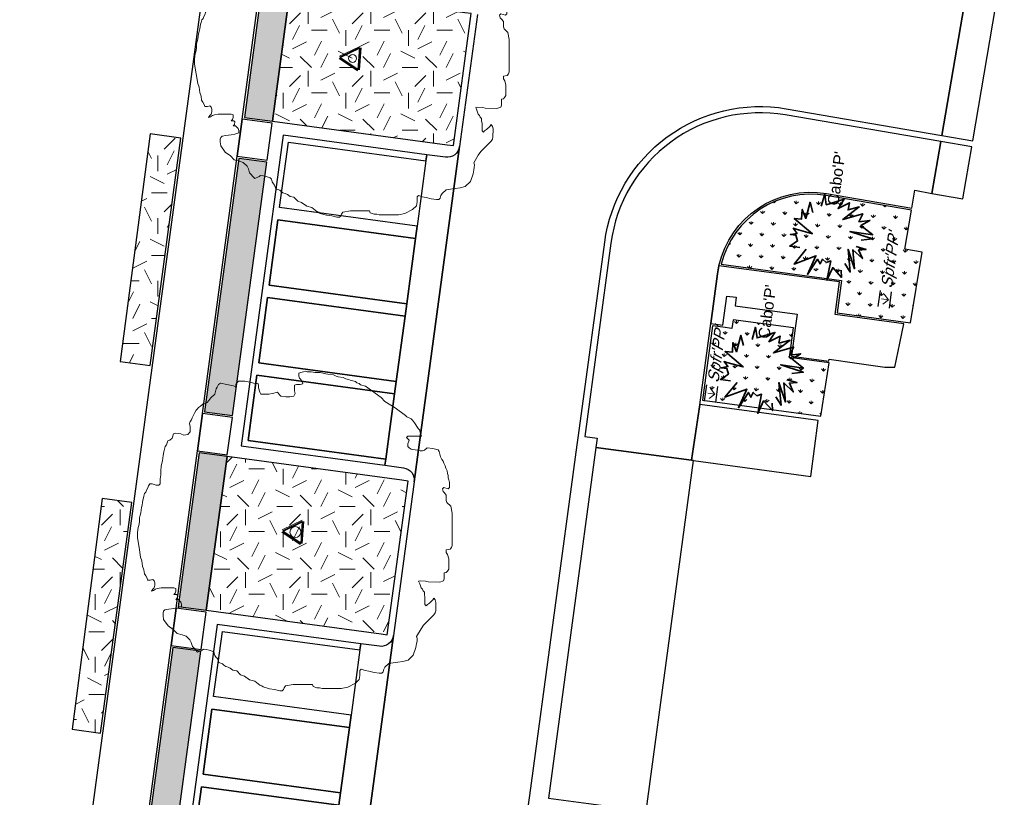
# Model space of a CAD drawing. Extents: x 131293 to 132236, y 397713 to 398701.
# Tile 12 of 63: x 131456 to 131487, y 397837 to 397862. Entities that reach past the tile are written whole.
import ezdxf
from ezdxf.enums import TextEntityAlignment as Align

# ---------------------------------------------------------------- set-up
doc = ezdxf.new("R2010")
doc.units = 0
for name, color, linetype, lineweight in [('B-boom @ 0.2', 7, 'Continuous', 18), ('N-GR-boombescherming @ 0.2', 2, 'Continuous', 25), ('N-GR-plantsoentekst @ 0.2', 190, 'Continuous', 25), ('N-GR-solitaire heester @ 0.2', 3, 'Continuous', 35), ('N-GR-solitaire heester soort', 3, 'Continuous', 35)]:
    doc.layers.add(name, color=color, linetype=linetype, lineweight=lineweight)
for name, color, linetype, lineweight, true_color in [('N-GR-arcering haagplantsoen', 7, 'Continuous', 5, 0x88bc76), ('N-GR-open arcering gras', 7, 'Continuous', 5, 0x88bc76), ('N-GR-open arcering sierplantsoen', 7, 'Continuous', 5, 0x54ab6a)]:
    doc.layers.add(name, color=color, linetype=linetype, lineweight=lineweight, true_color=true_color)
doc.layers.add('X-AL-contourlijnen', color=30, linetype='Continuous', plot=False)
doc.styles.add('CS Annotative', font='arial.ttf')
pattern_1 = [(0, (1e-11, 0), (2, 2), [0.5, -1.5]), (0, (1.1, 1.2), (2, 2), [0.5, -1.5]), (90, (0.2, 0.7), (-2, 2), [0.5, -1.5]), (90, (1, 1.4), (-2, 2), [0.5, -1.5]), (45, (0.4, 1.4), (0, 2), [0.5, -2.328427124]), (135, (1.1, 0), (-2, 0), [0.5, -2.328427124]), (26.5650512, (0.5, 0.6), (2, 8e-10), [0.5, -3.972135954]), (26.5650512, (1.4, 1.6), (2, 8e-10), [0.5, -3.972135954]), (63.43494882, (1.4, 0), (1e-10, 2), [0.5, -3.972135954]), (63.43494882, (0.5, 0.9), (1e-10, 2), [0.5, -3.972135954]), (63.43494882, (1.2, 0.4), (1e-10, 2), [0.5, -3.972135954]), (116.5650512, (1e-11, 1.1), (-8e-10, 2), [0.5, -3.972135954]), (153.43494882, (0.4, 0.3), (-2, 1e-10), [0.5, -3.972135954])]
pattern_2 = [(0, (0, 0), (2, 2), [0.5, -1.5]), (0, (1.1, 1.2), (2, 2), [0.5, -1.5]), (90, (0.2, 0.7), (-2, 2), [0.5, -1.5]), (90, (1, 1.4), (-2, 2), [0.5, -1.5]), (45, (0.4, 1.4), (0, 2), [0.5, -2.328427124]), (135, (1.1, 0), (-2, 0), [0.5, -2.328427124]), (26.5650512, (0.5, 0.6), (2, 8e-10), [0.5, -3.972135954]), (26.5650512, (1.4, 1.6), (2, 8e-10), [0.5, -3.972135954]), (63.43494882, (1.4, 0), (1e-10, 2), [0.5, -3.972135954]), (63.43494882, (0.5, 0.9), (1e-10, 2), [0.5, -3.972135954]), (63.43494882, (1.2, 0.4), (1e-10, 2), [0.5, -3.972135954]), (116.5650512, (0, 1.1), (-8e-10, 2), [0.5, -3.972135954]), (153.43494882, (0.4, 0.3), (-2, 1e-10), [0.5, -3.972135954])]
pattern_3 = [(87.93, (0, 0), (-0.340552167, 0.3660931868), [0.09375, -0.6133567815]), (42.93, (0, 0), (-0.3405521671, 0.3660931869), [0.09375, -0.40625]), (132.93, (0, 0), (-0.3660931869, -0.3405521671), [0.09375, -0.40625])]

# ---------------------------------------------------------------- blocks, each defined once
blk = doc.blocks.new('*U56')
blk.add_lwpolyline([(-21.81, 7.49), (-22.22, 7.5), (-22.84, 7.7), (-23.25, 7.7), (-23.45, 7.39), (-23.55, 7.09), (-23.76, 6.68), (-23.86, 6.37), (-24.07, 6.17), (-24.17, 5.76), (-24.27, 5.45), (-24.33, 5.09), (-24.38, 4.73), (-24.48, 4.32), (-24.58, 3.91), (-24.69, 3.09), (-24.79, 2.68), (-24.89, 2.27), (-24.9, 1.66), (-25, 1.04), (-25.1, 0.74), (-25.21, -0.08), (-25.21, -0.9), (-24.95, -2.44), (-24.7, -3.98), (-24.5, -4.59), (-24.45, -5), (-24.4, -5.41), (-24.19, -6.03), (-24.09, -6.64), (-23.89, -6.95), (-23.68, -7.36), (-23.58, -7.67), (-23.17, -7.67), (-22.76, -7.57), (-22.56, -7.77), (-22.45, -8.08), (-22.46, -8.49), (-22.56, -8.9), (-22.76, -9.1), (-22.97, -9.41), (-22.66, -9.31), (-22.35, -9.1), (-22.05, -9), (-21.43, -8.9), (-20.51, -8.9), (-20, -8.9), (-19.38, -8.9), (-19.07, -9.01), (-19.08, -9.42), (-19.18, -9.72), (-19.38, -9.93), (-18.97, -9.93), (-18.77, -10.13), (-18.87, -10.54), (-19.08, -10.75), (-18.67, -10.75), (-18.26, -11.16), (-18.16, -11.47), (-18.16, -11.88), (-18.77, -12.08), (-19.39, -12.18), (-20.21, -12.28), (-20.82, -12.39), (-21.03, -12.59), (-21.13, -12.9), (-21.13, -13.31), (-21.03, -13.92), (-20.32, -14.95), (-19.5, -15.56), (-18.88, -16.18), (-18.06, -16.39), (-17.45, -16.59), (-16.84, -17.21), (-16.63, -17.62), (-16.43, -18.23), (-16.22, -18.44), (-16.12, -18.59), (-16.02, -18.75), (-15.61, -19.16), (-14.89, -18.85), (-14.69, -18.65), (-14.23, -18.75), (-13.77, -18.85), (-13.15, -19.06), (-12.95, -19.27), (-12.85, -19.67), (-12.64, -19.98), (-12.44, -20.19), (-12.23, -20.8), (-11.62, -21.01), (-11.41, -21.21), (-11.11, -21.42), (-10.75, -21.57), (-10.39, -21.73), (-9.98, -22.04), (-9.37, -22.14), (-8.75, -22.76), (-8.14, -22.96), (-7.32, -23.58), (-6.5, -23.78), (-5.68, -24.4), (-5.37, -24.5), (-5.17, -24.71), (-4.15, -25.02), (-3.33, -25.12), (-2.92, -25.23), (-2.51, -25.33), (-2.1, -25.33), (-1.89, -25.12), (-1.79, -24.82), (-1.58, -24.51), (-0.35, -24.31), (2.72, -24.31), (2.82, -24.62), (3.44, -24.83), (3.85, -24.83), (4.26, -24.93), (7.33, -24.94), (8.36, -24.73), (9.59, -24.12), (10.2, -23.51), (10.31, -22.89), (10.31, -22.07), (10.51, -21.87), (11.13, -22.08), (11.74, -22.18), (12.56, -22.39), (13.38, -22.49), (13.79, -22.49), (13.99, -22.29), (14.1, -21.88), (14.3, -21.57), (14.92, -20.96), (15.94, -20.8), (16.35, -20.75), (17.17, -20.65), (17.99, -20.45), (18.82, -19.63), (19.23, -18.4), (19.33, -17.79), (19.43, -17.38), (19.44, -16.97), (19.33, -16.66), (20.05, -15.43), (20.46, -14.82), (22.11, -13.18), (22.31, -12.87), (22.41, -12.57), (22.42, -11.24), (22.32, -10.83), (22.11, -10.52), (21.91, -10.83), (21.39, -11.34), (21.08, -11.54), (20.88, -11.75), (20.67, -11.54), (20.68, -10.31), (20.58, -10), (20.58, -9.59), (20.37, -9.39), (20.27, -9.08), (20.06, -8.87), (19.86, -8.26), (19.66, -7.85), (19.96, -7.75), (20.78, -7.85), (21.19, -7.95), (23.04, -7.96), (23.65, -7.75), (23.76, -7.45), (23.76, -7.04), (23.76, -6.52), (24.07, -6.42), (24.27, -6.22), (24.48, -5.91), (24.48, -4.27), (24.28, -3.55), (24.07, -3.25), (24.07, -2.84), (24.69, -2.74), (24.89, -2.43), (25, -2.12), (25.01, 3), (24.8, 4.13), (24.19, 4.75), (24.09, 5.05), (24.09, 5.87), (23.78, 6.28), (23.58, 6.49), (23.47, 6.9), (23.68, 7.1), (24.4, 6.9), (24.6, 7.1), (24.6, 7.92), (24.55, 8.13), (24.5, 8.33), (24.4, 8.64), (24.4, 9.05), (24.3, 9.36), (24.2, 9.76), (23.99, 10.18), (23.89, 10.59), (23.69, 11), (23.59, 11.3), (23.38, 11.61), (23.18, 12.02), (22.97, 12.84), (22.77, 13.15), (21.95, 13.36), (21.03, 13.46), (20.62, 13.05), (20.31, 12.95), (19.9, 12.95), (19.49, 13.05), (18.77, 13.16), (18.47, 13.26), (18.16, 13.46), (17.96, 13.67), (17.96, 14.08), (18.16, 14.69), (17.75, 15.11), (17.96, 15.31), (20.11, 15.31), (19.91, 15.92), (19.8, 16.33), (19.6, 16.54), (18.99, 17.46), (18.68, 17.87), (18.48, 18.08), (17.76, 18.38), (17.55, 18.59), (15.92, 19.82), (14.28, 20.85), (13.67, 21.47), (11.21, 23.31), (10.39, 23.52), (10.19, 23.73), (9.78, 23.83), (9.57, 24.04), (9.16, 24.14), (8.75, 24.24), (8.45, 24.34), (8.04, 24.45), (7.63, 24.65), (6.81, 24.76), (6.5, 24.86), (6.09, 25.07), (5.17, 25.22), (4.86, 25.27), (3.94, 25.48), (3.53, 25.48), (3.12, 25.48), (2.81, 25.53), (2.5, 25.58), (1.89, 25.59), (1.58, 25.69), (1.28, 25.59), (0.87, 25.48), (0.56, 25.38), (0.56, 24.87), (0.66, 24.56), (0.86, 24.36), (1.07, 23.95), (1.17, 23.64), (0.76, 23.54), (0.45, 23.54), (0.15, 23.54), (-0.16, 23.44), (-0.16, 22.52), (-0.06, 22.11), (-0.27, 21.7), (-0.88, 21.6), (-1.5, 21.6), (-2.32, 21.7), (-2.52, 21.91), (-2.83, 22.32), (-3.65, 22.11), (-4.26, 22.01), (-5.49, 22.01), (-5.7, 22.32), (-5.9, 23.04), (-5.9, 23.45), (-6, 23.76), (-6.31, 23.65), (-6.67, 23.76), (-7.03, 23.86), (-8.05, 24.07), (-9.08, 24.07), (-9.28, 23.87), (-9.49, 23.56), (-9.49, 23.15), (-9.9, 23.35), (-10.92, 23.56), (-11.95, 23.77), (-12.25, 23.56), (-12.46, 23.15), (-12.66, 22.85), (-12.87, 22.03), (-13.49, 21.41), (-13.79, 21), (-14.1, 20.7), (-14.72, 20.49), (-15.13, 20.08), (-15.44, 19.88), (-15.64, 19.68), (-15.85, 19.47), (-16.05, 19.06), (-16.46, 18.24), (-16.57, 17.93), (-16.77, 17.63), (-16.88, 17.32), (-16.77, 16.81), (-16.77, 15.99), (-17.19, 15.58), (-17.8, 15.48), (-18.31, 15.68), (-19.13, 15.79), (-19.44, 15.69), (-19.65, 14.97), (-20.06, 14.66), (-20.36, 14.56), (-20.57, 13.95), (-20.78, 13.64), (-20.98, 12.82), (-21.09, 12.21), (-21.19, 11.39), (-21.4, 10.57), (-21.5, 9.75), (-21.5, 9.13), (-21.6, 8.52), (-21.61, 7.7), (-21.81, 7.49)])
at = {"lineweight": 18}
blk.add_circle((0, 0), 0.625, dxfattribs=at)
blk = doc.blocks.new('*U57')
blk.add_lwpolyline([(-21.81, 7.49), (-22.22, 7.5), (-22.84, 7.7), (-23.25, 7.7), (-23.45, 7.39), (-23.55, 7.09), (-23.76, 6.68), (-23.86, 6.37), (-24.07, 6.17), (-24.17, 5.76), (-24.27, 5.45), (-24.33, 5.09), (-24.38, 4.73), (-24.48, 4.32), (-24.58, 3.91), (-24.69, 3.09), (-24.79, 2.68), (-24.89, 2.27), (-24.9, 1.66), (-25, 1.04), (-25.1, 0.74), (-25.21, -0.08), (-25.21, -0.9), (-24.95, -2.44), (-24.7, -3.98), (-24.5, -4.59), (-24.45, -5), (-24.4, -5.41), (-24.19, -6.03), (-24.09, -6.64), (-23.89, -6.95), (-23.68, -7.36), (-23.58, -7.67), (-23.17, -7.67), (-22.76, -7.57), (-22.56, -7.77), (-22.45, -8.08), (-22.46, -8.49), (-22.56, -8.9), (-22.76, -9.1), (-22.97, -9.41), (-22.66, -9.31), (-22.35, -9.1), (-22.05, -9), (-21.43, -8.9), (-20.51, -8.9), (-20, -8.9), (-19.38, -8.9), (-19.07, -9.01), (-19.08, -9.42), (-19.18, -9.72), (-19.38, -9.93), (-18.97, -9.93), (-18.77, -10.13), (-18.87, -10.54), (-19.08, -10.75), (-18.67, -10.75), (-18.26, -11.16), (-18.16, -11.47), (-18.16, -11.88), (-18.77, -12.08), (-19.39, -12.18), (-20.21, -12.28), (-20.82, -12.39), (-21.03, -12.59), (-21.13, -12.9), (-21.13, -13.31), (-21.03, -13.92), (-20.32, -14.95), (-19.5, -15.56), (-18.88, -16.18), (-18.06, -16.39), (-17.45, -16.59), (-16.84, -17.21), (-16.63, -17.62), (-16.43, -18.23), (-16.22, -18.44), (-16.12, -18.59), (-16.02, -18.75), (-15.61, -19.16), (-14.89, -18.85), (-14.69, -18.65), (-14.23, -18.75), (-13.77, -18.85), (-13.15, -19.06), (-12.95, -19.27), (-12.85, -19.67), (-12.64, -19.98), (-12.44, -20.19), (-12.23, -20.8), (-11.62, -21.01), (-11.41, -21.21), (-11.11, -21.42), (-10.75, -21.57), (-10.39, -21.73), (-9.98, -22.04), (-9.37, -22.14), (-8.75, -22.76), (-8.14, -22.96), (-7.32, -23.58), (-6.5, -23.78), (-5.68, -24.4), (-5.37, -24.5), (-5.17, -24.71), (-4.15, -25.02), (-3.33, -25.12), (-2.92, -25.23), (-2.51, -25.33), (-2.1, -25.33), (-1.89, -25.12), (-1.79, -24.82), (-1.58, -24.51), (-0.35, -24.31), (2.72, -24.31), (2.82, -24.62), (3.44, -24.83), (3.85, -24.83), (4.26, -24.93), (7.33, -24.94), (8.36, -24.73), (9.59, -24.12), (10.2, -23.51), (10.31, -22.89), (10.31, -22.07), (10.51, -21.87), (11.13, -22.08), (11.74, -22.18), (12.56, -22.39), (13.38, -22.49), (13.79, -22.49), (13.99, -22.29), (14.1, -21.88), (14.3, -21.57), (14.92, -20.96), (15.94, -20.8), (16.35, -20.75), (17.17, -20.65), (17.99, -20.45), (18.82, -19.63), (19.23, -18.4), (19.33, -17.79), (19.43, -17.38), (19.44, -16.97), (19.33, -16.66), (20.05, -15.43), (20.46, -14.82), (22.11, -13.18), (22.31, -12.87), (22.41, -12.57), (22.42, -11.24), (22.32, -10.83), (22.11, -10.52), (21.91, -10.83), (21.39, -11.34), (21.08, -11.54), (20.88, -11.75), (20.67, -11.54), (20.68, -10.31), (20.58, -10), (20.58, -9.59), (20.37, -9.39), (20.27, -9.08), (20.06, -8.87), (19.86, -8.26), (19.66, -7.85), (19.96, -7.75), (20.78, -7.85), (21.19, -7.95), (23.04, -7.96), (23.65, -7.75), (23.76, -7.45), (23.76, -7.04), (23.76, -6.52), (24.07, -6.42), (24.27, -6.22), (24.48, -5.91), (24.48, -4.27), (24.28, -3.55), (24.07, -3.25), (24.07, -2.84), (24.69, -2.74), (24.89, -2.43), (25, -2.12), (25.01, 3), (24.8, 4.13), (24.19, 4.75), (24.09, 5.05), (24.09, 5.87), (23.78, 6.28), (23.58, 6.49), (23.47, 6.9), (23.68, 7.1), (24.4, 6.9), (24.6, 7.1), (24.6, 7.92), (24.55, 8.13), (24.5, 8.33), (24.4, 8.64), (24.4, 9.05), (24.3, 9.36), (24.2, 9.76), (23.99, 10.18), (23.89, 10.59), (23.69, 11), (23.59, 11.3), (23.38, 11.61), (23.18, 12.02), (22.97, 12.84), (22.77, 13.15), (21.95, 13.36), (21.03, 13.46), (20.62, 13.05), (20.31, 12.95), (19.9, 12.95), (19.49, 13.05), (18.77, 13.16), (18.47, 13.26), (18.16, 13.46), (17.96, 13.67), (17.96, 14.08), (18.16, 14.69), (17.75, 15.11), (17.96, 15.31), (20.11, 15.31), (19.91, 15.92), (19.8, 16.33), (19.6, 16.54), (18.99, 17.46), (18.68, 17.87), (18.48, 18.08), (17.76, 18.38), (17.55, 18.59), (15.92, 19.82), (14.28, 20.85), (13.67, 21.47), (11.21, 23.31), (10.39, 23.52), (10.19, 23.73), (9.78, 23.83), (9.57, 24.04), (9.16, 24.14), (8.75, 24.24), (8.45, 24.34), (8.04, 24.45), (7.63, 24.65), (6.81, 24.76), (6.5, 24.86), (6.09, 25.07), (5.17, 25.22), (4.86, 25.27), (3.94, 25.48), (3.53, 25.48), (3.12, 25.48), (2.81, 25.53), (2.5, 25.58), (1.89, 25.59), (1.58, 25.69), (1.28, 25.59), (0.87, 25.48), (0.56, 25.38), (0.56, 24.87), (0.66, 24.56), (0.86, 24.36), (1.07, 23.95), (1.17, 23.64), (0.76, 23.54), (0.45, 23.54), (0.15, 23.54), (-0.16, 23.44), (-0.16, 22.52), (-0.06, 22.11), (-0.27, 21.7), (-0.88, 21.6), (-1.5, 21.6), (-2.32, 21.7), (-2.52, 21.91), (-2.83, 22.32), (-3.65, 22.11), (-4.26, 22.01), (-5.49, 22.01), (-5.7, 22.32), (-5.9, 23.04), (-5.9, 23.45), (-6, 23.76), (-6.31, 23.65), (-6.67, 23.76), (-7.03, 23.86), (-8.05, 24.07), (-9.08, 24.07), (-9.28, 23.87), (-9.49, 23.56), (-9.49, 23.15), (-9.9, 23.35), (-10.92, 23.56), (-11.95, 23.77), (-12.25, 23.56), (-12.46, 23.15), (-12.66, 22.85), (-12.87, 22.03), (-13.49, 21.41), (-13.79, 21), (-14.1, 20.7), (-14.72, 20.49), (-15.13, 20.08), (-15.44, 19.88), (-15.64, 19.68), (-15.85, 19.47), (-16.05, 19.06), (-16.46, 18.24), (-16.57, 17.93), (-16.77, 17.63), (-16.88, 17.32), (-16.77, 16.81), (-16.77, 15.99), (-17.19, 15.58), (-17.8, 15.48), (-18.31, 15.68), (-19.13, 15.79), (-19.44, 15.69), (-19.65, 14.97), (-20.06, 14.66), (-20.36, 14.56), (-20.57, 13.95), (-20.78, 13.64), (-20.98, 12.82), (-21.09, 12.21), (-21.19, 11.39), (-21.4, 10.57), (-21.5, 9.75), (-21.5, 9.13), (-21.6, 8.52), (-21.61, 7.7), (-21.81, 7.49)])
at = {"lineweight": 18}
blk.add_circle((0, 0), 0.875, dxfattribs=at)
blk = doc.blocks.new('CS Boombescherming')
at = {"lineweight": 5}
for p, q in [((-2.11, 0.34), (1.07, 1.88)), ((1.09, -1.84), (1.36, 1.68)), ((-2.14, 0), (0.78, -1.99))]:
    blk.add_line(p, q, dxfattribs=at)
at = {"lineweight": 35}
for p, q in [((-2.03, 0.16), (1.16, 1.7)), ((0.9, -1.83), (1.16, 1.7)), ((-2.03, 0.16), (0.9, -1.83))]:
    blk.add_line(p, q, dxfattribs=at)
blk = doc.blocks.new('CS Plantsoentekst')
at = {"linetype": 'Continuous', "lineweight": 18}
for q in [(-2.6, 0.23), (-1.8, 0.56), (-1, 0.23)]:
    blk.add_line((-1.8, -0.56), q, dxfattribs=at)
at = {"flags": 128}
for points in [[(-3.1, 0.9), (-0.5, 0.9)], [(-3.1, -0.9), (-0.5, -0.9)]]:
    blk.add_lwpolyline(points, dxfattribs=at)
at = {"style": 'CS Annotative', "oblique": 20}
blk.add_attdef('Plantsoensoort', text='', height=1.8, dxfattribs=at).set_placement((0, 0), align=Align.MIDDLE_LEFT)
blk = doc.blocks.new('*U175')
at = {"ltscale": 0.5, "flags": 128}
for points in [[(-2, 3.27), (-4.62, 4.88), (-2.86, 1.61), (-5.98, 2.52), (-3.36, 1.26), (-4.06, 0.76), (-3.26, 0.51), (-3.71, -0.15), (-3.36, -0.85), (-6.48, -0.65), (-4.37, -1.3), (-5.72, -2.91), (-4.57, -2.71)], [(-1.88, 4.33), (-1.88, 5.96), (-0.88, 4.83), (-0.02, 5.2), (-0.02, 6.1), (0.3, 5.05), (1.02, 5.77), (0.94, 5.3), (0.56, 2.62), (2.61, 5.83), (2.66, 4.65), (4.19, 4.76), (2.84, 4), (5.5, 3.66), (3.94, 3.03)], [(5.09, 1.81), (7.1, 1.51), (5.44, 1.06), (6.7, -1.65), (5.09, -0.9), (6.24, -2.56), (5.09, -2.51), (5.79, -4.22), (3.43, -1.86), (4.79, -4.92), (3.43, -4.47), (3.88, -6.18), (2.88, -4.87), (1.67, -6.93), (1.72, -3.26), (1.01, -6.98), (0.56, -5.22)], [(-0.52, -4.55), (-0.77, -6.19), (-1.01, -5.03), (-2.31, -5.81), (-1.11, -4.13), (-4.09, -4.78), (-1.16, -3.34), (-4.69, -4.18), (-3.48, -3.16)]]:
    blk.add_lwpolyline(points, dxfattribs=at)
at = {"layer": 'N-GR-solitaire heester soort', "style": 'CS Annotative'}
blk.add_attdef('SOORT', text='', height=1.8, dxfattribs=at).set_placement((5.49, 0), align=Align.MIDDLE_LEFT)

msp = doc.modelspace()

# ---------------------------------------------------------------- hatches: boundary and pattern name
at = {"layer": 'N-GR-arcering haagplantsoen'}
h = msp.add_hatch(color=256, dxfattribs=at)
h.dxf.hatch_style = 1
h.paths.add_polyline_path([(131464.425, 397862.509), (131463.533, 397862.629), (131462.964, 397858.413), (131463.855, 397858.293)])
h = msp.add_hatch(color=256, dxfattribs=at)
h.dxf.hatch_style = 1
h.paths.add_polyline_path([(131463.679, 397856.985), (131462.787, 397857.105), (131461.694, 397849.019), (131462.586, 397848.898)])
h = msp.add_hatch(color=256, dxfattribs=at)
h.dxf.hatch_style = 1
h.paths.add_polyline_path([(131462.409, 397847.59), (131461.517, 397847.711), (131460.854, 397842.808), (131461.746, 397842.687)])
h = msp.add_hatch(color=256, dxfattribs=at)
h.dxf.hatch_style = 1
h.paths.add_polyline_path([(131461.57, 397841.379), (131460.678, 397841.5), (131459.585, 397833.413), (131460.477, 397833.293)])
at = {"layer": 'N-GR-open arcering gras'}
h = msp.add_hatch(dxfattribs=at)
h.set_pattern_fill('CS-GRAS', color=256, scale=0.2)
h.set_pattern_definition(pattern_1)
h.paths.add_polyline_path([(131470.203, 397861.728), (131470.005, 397861.754), (131464.425, 397862.509), (131463.855, 397858.293), (131469.435, 397857.539), (131469.633, 397857.512)])
h = msp.add_hatch(dxfattribs=at)
h.set_pattern_fill('CS-GRAS', color=256, scale=0.2)
h.set_pattern_definition(pattern_2)
h.paths.add_polyline_path([(131460.937, 397857.753), (131459.959, 397857.886), (131458.997, 397850.624), (131459.956, 397850.495)])
h = msp.add_hatch(dxfattribs=at)
h.set_pattern_fill('CS-GRAS', color=256, scale=0.2)
h.set_pattern_definition(pattern_1)
h.paths.add_polyline_path([(131468.186, 397846.809), (131467.988, 397846.836), (131462.409, 397847.59), (131461.746, 397842.687), (131467.326, 397841.933), (131467.524, 397841.907)])
h = msp.add_hatch(dxfattribs=at)
h.set_pattern_fill('CS-GRAS', color=256, scale=0.2)
h.set_pattern_definition(pattern_2)
h.paths.add_polyline_path([(131459.365, 397846.121), (131458.422, 397846.249), (131457.46, 397838.892), (131458.371, 397838.769)])
at = {"layer": 'N-GR-open arcering sierplantsoen'}
h = msp.add_hatch(dxfattribs=at)
h.set_pattern_fill('CS-SIERPLANTSOEN', color=256, scale=0.1, angle=357.93)
h.set_pattern_definition(pattern_3)
edge = h.paths.add_edge_path()
edge.add_line((131484.259, 397855.457), (131481.536, 397855.923))
edge.add_arc((131481.04, 397853.025), 2.94, 80.2901, 166.1412)
edge.add_line((131478.186, 397853.729), (131482.024, 397853.213))
edge.add_line((131482.024, 397853.213), (131481.884, 397852.173))
edge.add_line((131481.884, 397852.173), (131484.229, 397851.857))
edge.add_line((131484.229, 397851.857), (131484.598, 397854.11))
edge.add_line((131484.598, 397854.11), (131484.043, 397854.206))
edge.add_line((131484.043, 397854.206), (131484.259, 397855.457))
h = msp.add_hatch(dxfattribs=at)
h.set_pattern_fill('CS-SIERPLANTSOEN', color=256, scale=0.1, angle=357.93)
h.set_pattern_definition(pattern_3)
h.paths.add_polyline_path([(131481.631, 397850.581), (131480.361, 397850.752), (131480.487, 397851.694), (131478.565, 397851.953), (131478.528, 397851.68), (131478.231, 397851.72), (131477.904, 397851.764), (131477.585, 397849.387), (131481.359, 397848.879)])

# ---------------------------------------------------------------- linework, layer by layer
at = {"layer": 'X-AL-contourlijnen', "flags": 128}
for points in [[(131462.107, 397911.941), (131461.867, 397910.613), (131461.985, 397910.591), (131471.856, 397908.81, -0.401327), (131474.296, 397905.456), (131473.781, 397901.645, -0.414214), (131472.656, 397900.788), (131466.919, 397901.563), (131455.79, 397819.225)], [(131472.037, 397836.478), (131472.078, 397836.775), (131473.59, 397847.964), (131473.63, 397848.261), (131474.464, 397854.429, -0.424541), (131480.262, 397858.688), (131485.228, 397857.838), (131486.235, 397863.725)]]:
    msp.add_lwpolyline(points, format="xyb", dxfattribs=at)
for points in [[(131487.221, 397863.556), (131486.235, 397863.725), (131485.228, 397857.838), (131486.213, 397857.669)], [(131464.425, 397862.509), (131463.533, 397862.629), (131462.964, 397858.413), (131463.855, 397858.293)], [(131470.203, 397861.728), (131470.005, 397861.754), (131464.425, 397862.509), (131463.855, 397858.293), (131469.435, 397857.539), (131469.633, 397857.512)], [(131463.847, 397858.233), (131462.896, 397858.362), (131462.735, 397857.173), (131463.687, 397857.044)], [(131460.937, 397857.753), (131459.959, 397857.886), (131458.997, 397850.624), (131459.956, 397850.495)], [(131464.088, 397855.537), (131464.37, 397857.618), (131468.76, 397857.024), (131468.787, 397857.223), (131464.198, 397857.843), (131462.859, 397847.933), (131467.447, 397847.313), (131467.474, 397847.511), (131463.084, 397848.104), (131463.365, 397850.185), (131467.755, 397849.592), (131467.809, 397849.988), (131463.419, 397850.582), (131463.7, 397852.663), (131468.09, 397852.07), (131468.144, 397852.466), (131463.754, 397853.059), (131464.035, 397855.14), (131468.425, 397854.547), (131468.479, 397854.943)], [(131468.479, 397854.943), (131464.088, 397855.537), (131464.37, 397857.618), (131468.76, 397857.024)], [(131486.18, 397857.472), (131485.194, 397857.641), (131484.911, 397855.986), (131485.896, 397855.817)], [(131463.679, 397856.985), (131462.787, 397857.105), (131461.694, 397849.019), (131462.586, 397848.898)], [(131468.425, 397854.547), (131464.035, 397855.14), (131463.754, 397853.059), (131468.144, 397852.466)], [(131468.09, 397852.07), (131463.7, 397852.663), (131463.419, 397850.582), (131467.809, 397849.988)], [(131481.631, 397850.581), (131480.361, 397850.752), (131480.487, 397851.694), (131478.565, 397851.953), (131478.528, 397851.68), (131478.231, 397851.72), (131477.904, 397851.764), (131477.585, 397849.387), (131481.359, 397848.879)], [(131467.755, 397849.592), (131463.365, 397850.185), (131463.084, 397848.104), (131467.474, 397847.511)], [(131481.276, 397848.744), (131477.506, 397849.251), (131477.237, 397847.471), (131477.297, 397847.463), (131481.041, 397846.959)], [(131462.578, 397848.839), (131461.626, 397848.967), (131461.466, 397847.778), (131462.417, 397847.65)], [(131477.297, 397847.463), (131477.237, 397847.471), (131474.184, 397847.883), (131472.672, 397836.695), (131473.946, 397836.522), (131475.729, 397836.281), (131475.789, 397836.273)], [(131462.409, 397847.59), (131461.517, 397847.711), (131460.854, 397842.808), (131461.746, 397842.687)], [(131468.186, 397846.809), (131467.988, 397846.836), (131462.409, 397847.59), (131461.746, 397842.687), (131467.326, 397841.933), (131467.524, 397841.907)], [(131459.365, 397846.121), (131458.422, 397846.249), (131457.46, 397838.892), (131458.371, 397838.769)], [(131461.738, 397842.628), (131460.787, 397842.756), (131460.626, 397841.567), (131461.578, 397841.439)], [(131461.31, 397834.976), (131461.591, 397837.057), (131465.981, 397836.464), (131466.035, 397836.861), (131461.644, 397837.454), (131461.926, 397839.535), (131466.316, 397838.942), (131466.369, 397839.338), (131461.979, 397839.931), (131462.261, 397842.012), (131466.651, 397841.419), (131466.677, 397841.617), (131462.089, 397842.237), (131460.75, 397832.327), (131465.338, 397831.707), (131465.365, 397831.906), (131460.975, 397832.499), (131461.256, 397834.58), (131465.646, 397833.987), (131465.7, 397834.383)], [(131466.369, 397839.338), (131461.979, 397839.931), (131462.261, 397842.012), (131466.651, 397841.419)], [(131461.57, 397841.379), (131460.678, 397841.5), (131459.585, 397833.413), (131460.477, 397833.293)], [(131466.316, 397838.942), (131461.926, 397839.535), (131461.644, 397837.454), (131466.035, 397836.861)], [(131465.981, 397836.464), (131461.591, 397837.057), (131461.31, 397834.976), (131465.7, 397834.383)]]:
    msp.add_lwpolyline(points, close=True, dxfattribs=at)
for points in [[(131459.517, 397833.362), (131460.626, 397841.567), (131460.787, 397842.756), (131461.466, 397847.778), (131461.626, 397848.967), (131462.735, 397857.173), (131462.896, 397858.362), (131463.482, 397862.697)], [(131470.401, 397861.701), (131469.831, 397857.485), (131468.385, 397846.782), (131467.722, 397841.88), (131466.275, 397831.177)]]:
    msp.add_lwpolyline(points, dxfattribs=at)
for points in [[(131485.194, 397857.641), (131480.228, 397858.49, 0.424541), (131474.662, 397854.402), (131473.828, 397848.234), (131474.225, 397848.181), (131474.184, 397847.883), (131477.237, 397847.471), (131477.505, 397849.246), (131477.853, 397851.832), (131478.066, 397853.417, -0.021479), (131478.113, 397853.679, -0.399601), (131481.546, 397855.982), (131484.27, 397855.516), (131484.369, 397856.089), (131484.911, 397855.986)], [(131469.831, 397857.485, -0.414214), (131469.381, 397857.142), (131468.787, 397857.223), (131468.76, 397857.024), (131468.479, 397854.943), (131468.425, 397854.547), (131468.144, 397852.466), (131468.09, 397852.07), (131467.809, 397849.988), (131467.755, 397849.592), (131467.474, 397847.511), (131467.447, 397847.313), (131468.042, 397847.232, -0.414214), (131468.385, 397846.782)], [(131484.259, 397855.457), (131481.536, 397855.923, 0.39316), (131478.186, 397853.729), (131482.024, 397853.213), (131481.884, 397852.173), (131484.229, 397851.857), (131484.598, 397854.11), (131484.043, 397854.206)], [(131481.956, 397853.162), (131478.113, 397853.679, 0.021479), (131478.066, 397853.417), (131477.853, 397851.832), (131478.239, 397851.78), (131478.364, 397852.712), (131478.661, 397852.672), (131478.625, 397852.399), (131480.607, 397852.132), (131480.547, 397851.686), (131480.427, 397850.794), (131481.616, 397850.634), (131481.627, 397850.694), (131482.516, 397850.571), (131483.405, 397850.448), (131483.723, 397850.448), (131483.883, 397851.207), (131484.013, 397851.825), (131481.816, 397852.121)], [(131467.722, 397841.88, -0.414214), (131467.272, 397841.537), (131466.677, 397841.617), (131466.651, 397841.419), (131466.369, 397839.338), (131466.316, 397838.942), (131466.035, 397836.861), (131465.981, 397836.464), (131465.7, 397834.383), (131465.646, 397833.987), (131465.365, 397831.906), (131465.338, 397831.707), (131465.933, 397831.627, -0.414214), (131466.275, 397831.177)]]:
    msp.add_lwpolyline(points, format="xyb", close=True, dxfattribs=at)

# ---------------------------------------------------------------- block references
at = {"layer": 'B-boom @ 0.2', "xscale": 0.2, "yscale": 0.2, "zscale": 0.2}
for name, p in [('*U56', (131466.416, 397860.294)), ('*U57', (131464.591, 397845.18))]:
    msp.add_blockref(name, p, dxfattribs=at)
at = {"layer": 'N-GR-boombescherming @ 0.2', "xscale": 0.2, "yscale": 0.2, "zscale": 0.2}
for p in [(131466.416, 397860.294), (131464.591, 397845.18)]:
    msp.add_blockref('CS Boombescherming', p, dxfattribs=at)
at = {"layer": 'N-GR-plantsoentekst @ 0.2', "xscale": 0.2, "yscale": 0.2, "zscale": 0.2, "rotation": 82.36472540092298}
for p in [(131483.456, 397852.965), (131477.916, 397849.951)]:
    msp.add_blockref('CS Plantsoentekst', p, dxfattribs=at).add_auto_attribs({'Plantsoensoort': "Spfr'PP'"})
at = {"layer": 'N-GR-solitaire heester @ 0.2', "xscale": 0.2, "yscale": 0.2, "zscale": 0.2, "rotation": 82.36000000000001}
for p in [(131481.601, 397854.52), (131479.392, 397850.268)]:
    msp.add_blockref('*U175', p, dxfattribs=at).add_auto_attribs({'SOORT': "Cabo'P'"})

doc.saveas('drawing.dxf')
